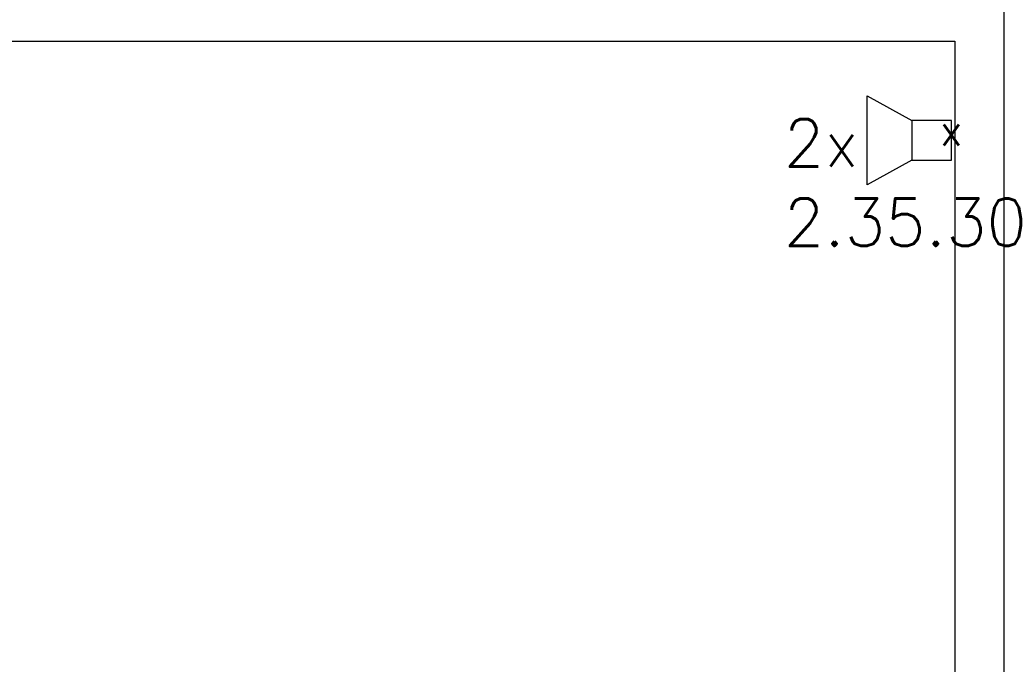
# Model space of a CAD drawing. Header units: millimetres. Extents: x -4577 to 1032787, y -66234 to 201209.
# Tile 36 of 256: x 15022 to 17505, y -38248 to -36623. Entities that reach past the tile are written whole.
import ezdxf
from ezdxf.enums import TextEntityAlignment as Align

# ---------------------------------------------------------------- set-up
doc = ezdxf.new("R2010")
doc.units = ezdxf.units.MM
doc.linetypes.add('510_5_2OG_ELT_1004$0$11-07-22_DS_2OG$0$AUSGEZOGEN', pattern=[0])
doc.layers.add('510_5_2OG_ELT_1004$0$11-07-22_DS_2OG$0$Mieterausbau', color=8, linetype='510_5_2OG_ELT_1004$0$11-07-22_DS_2OG$0$AUSGEZOGEN')
doc.layers.add('510_5_2OG_ELT_1004$0$E__FM_SP_3W', color=143, linetype='Continuous')
doc.layers.add('510_5_2OG_ELT_1004$0$E__SYM3DPOS', color=2, linetype='Continuous', plot=False)
doc.styles.add('510_5_2OG_ELT_1004$0$Standard', font='simplex.shx')

# ---------------------------------------------------------------- blocks, each defined once
blk = doc.blocks.new('510_5_2OG_ELT_1004$0$I021')
for p, q in [((0.1, 0.05), (0.2125, 0.1125)), ((0.2125, 0.1125), (0.2125, -0.1125)), ((0.1, 0.05), (0, 0.05)), ((0, 0.05), (0, -0.05)), ((0.1, -0.05), (0.1, 0.05)), ((0, -0.05), (0.1, -0.05)), ((0.2125, -0.1125), (0.1, -0.05))]:
    blk.add_line(p, q)
blk = doc.blocks.new('510_5_2OG_ELT_1004')
at = {"layer": '510_5_2OG_ELT_1004$0$11-07-22_DS_2OG$0$Mieterausbau', "linetype": '510_5_2OG_ELT_1004$0$11-07-22_DS_2OG$0$AUSGEZOGEN'}
for p, q in [((17505, -38831.9), (17505, -34396.9)), ((12180, -36676.9), (17380, -36676.9)), ((17380, -36676.9), (17380, -38831.9))]:
    blk.add_line(p, q, dxfattribs=at)
at = {"layer": '510_5_2OG_ELT_1004$0$E__FM_SP_3W', "linetype": 'Continuous', "lineweight": 25}
ref = blk.add_blockref('510_5_2OG_ELT_1004$0$I021', (17371.8, -36927), dxfattribs=dict(at, xscale=1000, yscale=1000, zscale=1000, rotation=180))
ref.add_attrib('EC_3DPOS', 'x', dxfattribs={"layer": '510_5_2OG_ELT_1004$0$E__SYM3DPOS', "linetype": 'Continuous', "lineweight": 0, "height": 80, "rotation": 180, "style": '510_5_2OG_ELT_1004$0$Standard'}).set_placement((17371.8, -36927), align=Align.MIDDLE)
at = {"layer": '510_5_2OG_ELT_1004$0$E__FM_SP_3W', "linetype": 'Continuous', "lineweight": 25, "insert": (16949, -36873.4), "char_height": 120, "width": 2427.901, "attachment_point": 1, "style": '510_5_2OG_ELT_1004$0$Standard'}
blk.add_mtext('2x \\P2.35.30', dxfattribs=at)

msp = doc.modelspace()

# ---------------------------------------------------------------- block references
msp.add_blockref('510_5_2OG_ELT_1004', (0, -0.1))

doc.saveas('drawing.dxf')
